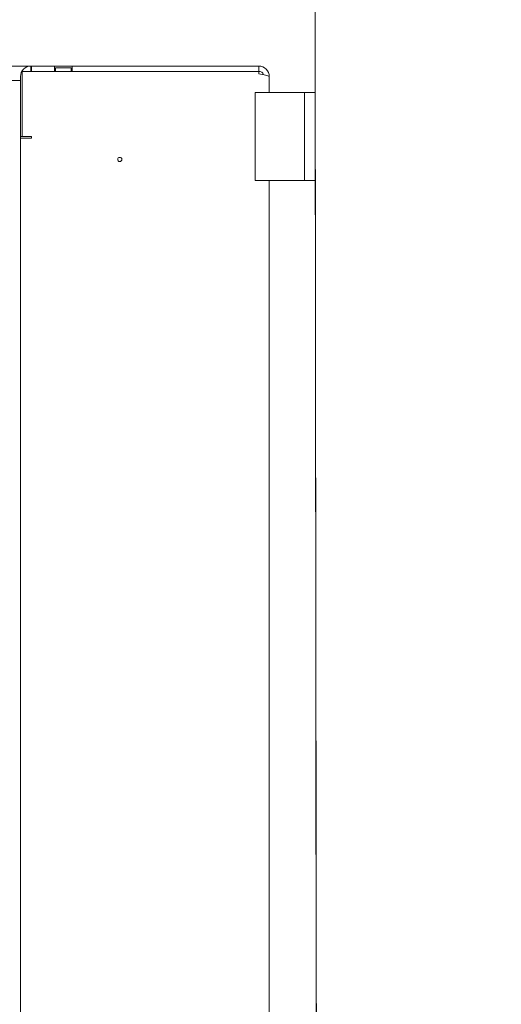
# Model space of a CAD drawing. Header units: millimetres. Extents: x -70269 to 35056, y -51814 to 48966.
# Tile 198 of 220: x -32324 to -32188, y 30366 to 30645. Entities that reach past the tile are written whole.
import ezdxf

# ---------------------------------------------------------------- set-up
doc = ezdxf.new("R2010")
doc.units = ezdxf.units.MM
doc.set_wipeout_variables(frame=1)
doc.linetypes.add('Wipeout_Contour', pattern=[1000, 0, -1000])
doc.layers.add('00 - nowa technologia myjni_Nr_pióra__95', color=7, linetype='Continuous', lineweight=20, true_color=0x7c7c7c)
doc.layers.add('420-K Ściany_Nr_pióra__95', color=7, linetype='Continuous', lineweight=20, true_color=0x7c7c7c)
doc.layers.add('420-K Ściany', color=7, linetype='Continuous')
doc.layers.add('XREF', color=8, linetype='Continuous', lineweight=9)

# ---------------------------------------------------------------- blocks, each defined once
blk = doc.blocks.new('parter 2025.10.15')
at = {"layer": '00 - nowa technologia myjni_Nr_pióra__95', "color": 8, "linetype": 'Continuous', "lineweight": 5}
for p, q in [((613.931, 2519.003), (606.051, 2519.003)), ((613.931, 2519.003), (613.947, 2519.003)), ((613.931, 2518.853), (613.931, 2519.003)), ((614.604, 2519.003), (613.947, 2519.003)), ((613.947, 2518.853), (613.947, 2519.003)), ((614.604, 2519.003), (615.104, 2519.003)), ((614.604, 2518.853), (614.604, 2519.003)), ((620.391, 2519.003), (615.104, 2519.003)), ((615.104, 2518.853), (615.104, 2519.003)), ((620.391, 2518.853), (620.391, 2519.003)), ((613.639, 2517.003), (613.639, 2518.703)), ((613.691, 2517.003), (613.691, 2518.853)), ((613.691, 2518.853), (620.391, 2518.853)), ((613.928, 2518.853), (614.241, 2518.853)), ((614.629, 2518.853), (614.241, 2518.853)), ((614.629, 2518.853), (614.629, 2518.953)), ((614.629, 2518.953), (615.08, 2518.953)), ((615.08, 2518.953), (615.08, 2518.853)), ((615.13, 2518.853), (615.08, 2518.853)), ((620.391, 2518.853), (620.391, 2518.782)), ((620.691, 2518.253), (620.691, 2518.703)), ((612.467, 2518.596), (613.635, 2518.596)), ((620.491, 2518.253), (620.291, 2518.253)), ((620.291, 2515.753), (620.291, 2518.253)), ((620.491, 2518.253), (621.641, 2518.253)), ((621.641, 2518.253), (621.691, 2518.253)), ((621.691, 2518.253), (621.691, 2517.793)), ((621.991, 2518.253), (621.691, 2518.253)), ((621.691, 2517.345), (621.691, 2517.793)), ((621.691, 2517.345), (621.691, 2516.66)), ((613.635, 2477.003), (613.635, 2517.003)), ((613.635, 2516.953), (613.954, 2516.953)), ((613.639, 2517.003), (613.691, 2517.003)), ((613.691, 2517.003), (613.954, 2517.003)), ((613.954, 2517.003), (613.954, 2516.953)), ((621.691, 2516.213), (621.691, 2516.66)), ((621.691, 2516.213), (621.691, 2515.753)), ((620.491, 2515.753), (620.291, 2515.753)), ((620.491, 2515.753), (621.641, 2515.753)), ((620.657, 2515.753), (620.591, 2515.753)), ((620.691, 2478.253), (620.691, 2515.753)), ((621.641, 2515.753), (621.691, 2515.753)), ((621.691, 2515.753), (621.991, 2515.753))]:
    blk.add_line(p, q, dxfattribs=at)
blk.add_lwpolyline([(620.691, 2518.703), (620.69, 2518.708), (620.687, 2518.711), (620.68, 2518.717), (620.649, 2518.73), (620.619, 2518.739), (620.542, 2518.756), (620.391, 2518.782)], dxfattribs=at)
blk.add_circle((616.454, 2516.353), 0.06, dxfattribs=at)
for radius, start in [(0.3, 0), (0.15, 21.4556)]:
    blk.add_arc((620.391, 2518.703), radius, start, 90, dxfattribs=at)
for major_axis, end_param in [((0, 0.3), 1.570796), ((0, 0.15), 0.036445)]:
    blk.add_ellipse((613.931, 2518.703), major_axis=major_axis, ratio=0.973417, start_param=0, end_param=end_param, dxfattribs=at)
at = {"color": 8, "linetype": 'Wipeout_Contour', "lineweight": 5, "ltscale": 20165.322229}
blk.add_wipeout([(621.926, 2570.699), (622.253, 2309.766), (655.253, 2309.766), (655.122, 2413.809), (642.01, 2413.809), (642.01, 2453.809), (655.072, 2453.809), (654.925, 2570.741)], dxfattribs=at).dxf.layer = '420-K Ściany'
at = {"layer": '420-K Ściany_Nr_pióra__95', "color": 8, "linetype": 'Continuous', "lineweight": 5, "flags": 128}
for points in [[(621.926, 2570.699), (622.253, 2309.766)], [(621.926, 2570.699), (625.074, 59.14)]]:
    blk.add_lwpolyline(points, dxfattribs=at)

msp = doc.modelspace()

# ---------------------------------------------------------------- block references
at = {"layer": 'XREF', "xscale": 10, "yscale": 10, "zscale": 10}
msp.add_blockref('parter 2025.10.15', (-38460.61, 5442.28), dxfattribs=at)

doc.saveas('drawing.dxf')
